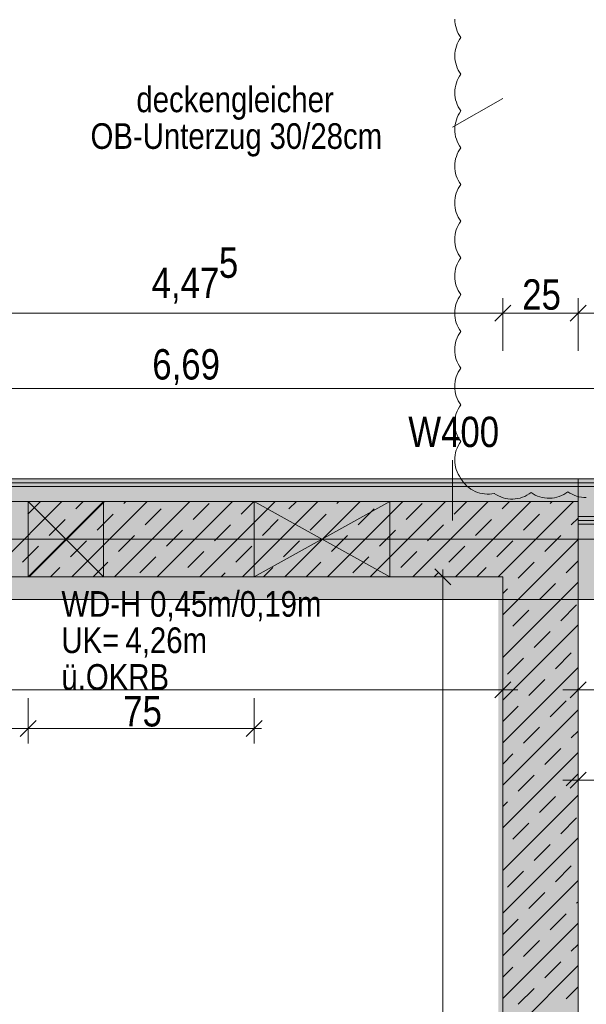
# Model space of a CAD drawing. Extents: x -620 to 300, y 62 to 1162.
# Tile 41 of 49: x -396 to -358, y 744 to 809. Entities that reach past the tile are written whole.
import ezdxf
from ezdxf.lldxf.tags import DXFTag

# ---------------------------------------------------------------- set-up
doc = ezdxf.new("R2010")
doc.units = 0
doc.layers.get('0').update_dxf_attribs({"lineweight": 13})
for name, color, linetype, lineweight, true_color in [('00 -Bauelemente -Dämmung innen', 7, 'Continuous', 9, 0xff7fe6), ('00 -Bauelemente -Gipskarton', 7, 'Continuous', 9, 0xff7fe6), ('30 -34 Innenwände- 1 tragend', 7, 'Continuous', 13, 0xdd0806), ('30 -34 Innenwände- 11 Durchbruch', 4, 'Continuous', 9, 0x00ffff), ('30 -34 Innenwände- 2 nichttragend', 7, 'Continuous', 18, 0xff7fe6), ('30 -35 Decken- 1 Konstruktion-Träger- Stahlbeton', 7, 'Continuous', 13, 0x33aa00), ('70 -72 Beschriftung- 1 Beschriftung allgemein', 7, 'Continuous', 9, 0xff6633), ('70 -76 Bemaßung- 2 Allgemein', 9, 'Continuous', 5, 0x808080), ('iwb_Schraffur_BW', 7, 'Continuous', 13, 0x7400e8), ('iwb_Schraffur_F30_feuerhemmend', 7, 'Continuous', 13, 0xff934a), ('iwb_Schraffur_Unterzug', 7, 'Continuous', 5, 0xffffcc), ('iwb_Sichtbeton', 2, 'Continuous', 50, 0xffff00), ('iwb_Sichtbeton-Shading', 2, 'Continuous', 50, 0xffff00)]:
    doc.layers.add(name, color=color, linetype=linetype, lineweight=lineweight, true_color=true_color)
doc.layers.add('70 -71 Achsen- 1 Gebäudeachsen', color=7, linetype='STRICHPUNKT2-A06G945V8I', lineweight=18)
doc.layers.add('70 -75 Raumstempel- 3 Wandstempel', color=7, linetype='Continuous', lineweight=50)
doc.styles.get("Standard").update_dxf_attribs({"font": 'ARIALN.TTF'})
tags = doc.linetypes.add('fein_strichliert-A06G945W8I', pattern=[4, 1, -2, 1]).pattern_tags.tags
tags[8:9] = [DXFTag(74, 4), DXFTag(75, 0), DXFTag(340, '0'), DXFTag(46, 0.0), DXFTag(50, 0.0), DXFTag(44, 0.0), DXFTag(45, 0.0)]
tags[6:7] = [DXFTag(74, 4), DXFTag(75, 0), DXFTag(340, '0'), DXFTag(46, 0.0), DXFTag(50, 0.0), DXFTag(44, 0.0), DXFTag(45, 0.0)]
tags[4:5] = [DXFTag(74, 4), DXFTag(75, 0), DXFTag(340, '0'), DXFTag(46, 0.0), DXFTag(50, 0.0), DXFTag(44, 0.0), DXFTag(45, 0.0)]
tags = doc.linetypes.add('STRICHPUNKT2-A06G945V8I', pattern=[12.7, 6.35, -3.175, 0, -3.175]).pattern_tags.tags
tags[10:11] = [DXFTag(74, 4), DXFTag(75, 0), DXFTag(340, '0'), DXFTag(46, 0.0), DXFTag(50, 0.0), DXFTag(44, 0.0), DXFTag(45, 0.0)]
tags[8:9] = [DXFTag(74, 4), DXFTag(75, 0), DXFTag(340, '0'), DXFTag(46, 0.0), DXFTag(50, 0.0), DXFTag(44, 0.0), DXFTag(45, 0.0)]
tags[6:7] = [DXFTag(74, 4), DXFTag(75, 0), DXFTag(340, '0'), DXFTag(46, 0.0), DXFTag(50, 0.0), DXFTag(44, 0.0), DXFTag(45, 0.0)]
tags[4:5] = [DXFTag(74, 4), DXFTag(75, 0), DXFTag(340, '0'), DXFTag(46, 0.0), DXFTag(50, 0.0), DXFTag(44, 0.0), DXFTag(45, 0.0)]

# ---------------------------------------------------------------- blocks, each defined once
blk = doc.blocks.new('Shading-A06G94398I', base_point=(-121.579, 831.653))
at = {"layer": 'iwb_Sichtbeton-Shading', "color": 51, "true_color": 0xffff7f}
for points in [[(-363.579, 772.253), (-363.579, 771.653), (-451.579, 772.253), (-451.579, 771.653)], [(-363.879, 771.953), (-363.279, 771.953), (-363.879, 552.253), (-363.279, 551.653)]]:
    blk.add_solid(points, dxfattribs=at)
blk = doc.blocks.new('Referenz-A06G945X8I')
at = {"layer": '00 -Bauelemente -Dämmung innen', "color": 0, "linetype": 'Continuous', "lineweight": -2, "ltscale": 0.13}
for p, q in [((-358.58, 777.953), (-451.58, 777.953)), ((-317.78, 777.953), (-358.58, 777.953)), ((-358.58, 776.953), (-451.58, 776.953)), ((-317.78, 775.953), (-358.58, 775.953))]:
    blk.add_line(p, q, dxfattribs=at)
at = {"layer": '00 -Bauelemente -Gipskarton', "color": 0, "linetype": 'Continuous', "lineweight": -2, "ltscale": 0.13}
for p, q in [((-358.58, 778.453), (-451.58, 778.453)), ((-317.78, 778.453), (-358.58, 778.453)), ((-358.58, 778.203), (-451.58, 778.203)), ((-358.58, 777.953), (-451.58, 777.953)), ((-317.78, 778.203), (-358.58, 778.203)), ((-317.78, 777.953), (-358.58, 777.953)), ((-317.78, 775.953), (-358.58, 775.953)), ((-317.78, 775.703), (-358.58, 775.703)), ((-317.78, 775.453), (-358.58, 775.453))]:
    blk.add_line(p, q, dxfattribs=at)
at = {"layer": '30 -34 Innenwände- 1 tragend', "color": 0, "lineweight": -2}
for p, q in [((-451.58, 776.953), (-358.58, 776.953)), ((-397.828, 771.953), (-392.828, 776.953)), ((-397.828, 771.953), (-392.828, 776.953)), ((-397.828, 771.953), (-392.828, 776.953)), ((-397.828, 771.953), (-392.828, 776.953)), ((-395.086, 776.11), (-394.242, 776.953)), ((-395.086, 776.11), (-394.242, 776.953)), ((-395.086, 776.11), (-394.242, 776.953)), ((-395.086, 776.11), (-394.242, 776.953)), ((-395, 771.953), (-390, 776.953)), ((-395, 771.953), (-390, 776.953)), ((-395, 771.953), (-390, 776.953)), ((-395, 771.953), (-390, 776.953)), ((-392.171, 771.953), (-387.171, 776.953)), ((-392.171, 771.953), (-387.171, 776.953)), ((-392.171, 771.953), (-387.171, 776.953)), ((-392.171, 771.953), (-387.171, 776.953)), ((-391.904, 776.463), (-391.414, 776.953)), ((-391.904, 776.463), (-391.414, 776.953)), ((-391.904, 776.463), (-391.414, 776.953)), ((-391.904, 776.463), (-391.414, 776.953)), ((-389.343, 771.953), (-384.343, 776.953)), ((-389.343, 771.953), (-384.343, 776.953)), ((-389.343, 771.953), (-384.343, 776.953)), ((-389.343, 771.953), (-384.343, 776.953)), ((-388.722, 776.817), (-388.586, 776.953)), ((-388.722, 776.817), (-388.586, 776.953)), ((-388.722, 776.817), (-388.586, 776.953)), ((-388.722, 776.817), (-388.586, 776.953)), ((-387.308, 775.403), (-386.247, 776.463)), ((-387.308, 775.403), (-386.247, 776.463)), ((-387.308, 775.403), (-386.247, 776.463)), ((-387.308, 775.403), (-386.247, 776.463)), ((-386.515, 771.953), (-381.515, 776.953)), ((-386.515, 771.953), (-381.515, 776.953)), ((-386.515, 771.953), (-381.515, 776.953)), ((-386.515, 771.953), (-381.515, 776.953)), ((-384.126, 775.756), (-383.065, 776.817)), ((-384.126, 775.756), (-383.065, 776.817)), ((-384.126, 775.756), (-383.065, 776.817)), ((-384.126, 775.756), (-383.065, 776.817)), ((-383.686, 771.953), (-378.686, 776.953)), ((-383.686, 771.953), (-378.686, 776.953)), ((-383.686, 771.953), (-378.686, 776.953)), ((-383.686, 771.953), (-378.686, 776.953)), ((-380.944, 776.11), (-380.1, 776.953)), ((-380.944, 776.11), (-380.1, 776.953)), ((-380.944, 776.11), (-380.1, 776.953)), ((-380.944, 776.11), (-380.1, 776.953)), ((-380.858, 771.953), (-375.858, 776.953)), ((-380.858, 771.953), (-375.858, 776.953)), ((-380.858, 771.953), (-375.858, 776.953)), ((-380.858, 771.953), (-375.858, 776.953)), ((-378.029, 771.953), (-373.029, 776.953)), ((-378.029, 771.953), (-373.029, 776.953)), ((-378.029, 771.953), (-373.029, 776.953)), ((-378.029, 771.953), (-373.029, 776.953)), ((-377.762, 776.463), (-377.272, 776.953)), ((-377.762, 776.463), (-377.272, 776.953)), ((-377.762, 776.463), (-377.272, 776.953)), ((-377.762, 776.463), (-377.272, 776.953)), ((-375.201, 771.953), (-370.201, 776.953)), ((-375.201, 771.953), (-370.201, 776.953)), ((-375.201, 771.953), (-370.201, 776.953)), ((-375.201, 771.953), (-370.201, 776.953)), ((-374.58, 776.817), (-374.443, 776.953)), ((-374.58, 776.817), (-374.443, 776.953)), ((-374.58, 776.817), (-374.443, 776.953)), ((-374.58, 776.817), (-374.443, 776.953)), ((-373.166, 775.403), (-372.105, 776.463)), ((-373.166, 775.403), (-372.105, 776.463)), ((-373.166, 775.403), (-372.105, 776.463)), ((-373.166, 775.403), (-372.105, 776.463)), ((-372.372, 771.953), (-367.372, 776.953)), ((-372.372, 771.953), (-367.372, 776.953)), ((-372.372, 771.953), (-367.372, 776.953)), ((-372.372, 771.953), (-367.372, 776.953)), ((-369.984, 775.756), (-368.923, 776.817)), ((-369.984, 775.756), (-368.923, 776.817)), ((-369.984, 775.756), (-368.923, 776.817)), ((-369.984, 775.756), (-368.923, 776.817)), ((-369.544, 771.953), (-364.544, 776.953)), ((-369.544, 771.953), (-364.544, 776.953)), ((-369.544, 771.953), (-364.544, 776.953)), ((-369.544, 771.953), (-364.544, 776.953)), ((-366.802, 776.11), (-365.958, 776.953)), ((-366.802, 776.11), (-365.958, 776.953)), ((-366.802, 776.11), (-365.958, 776.953)), ((-366.802, 776.11), (-365.958, 776.953)), ((-366.716, 771.953), (-361.716, 776.953)), ((-366.716, 771.953), (-361.716, 776.953)), ((-366.716, 771.953), (-361.716, 776.953)), ((-366.716, 771.953), (-361.716, 776.953)), ((-363.887, 771.953), (-358.887, 776.953)), ((-363.887, 771.953), (-358.887, 776.953)), ((-363.887, 771.953), (-358.887, 776.953)), ((-363.887, 771.953), (-358.887, 776.953)), ((-363.62, 776.463), (-363.13, 776.953)), ((-363.62, 776.463), (-363.13, 776.953)), ((-363.62, 776.463), (-363.13, 776.953)), ((-363.62, 776.463), (-363.13, 776.953)), ((-360.438, 776.817), (-360.301, 776.953)), ((-360.438, 776.817), (-360.301, 776.953)), ((-360.438, 776.817), (-360.301, 776.953)), ((-360.438, 776.817), (-360.301, 776.953)), ((-358.58, 776.953), (-358.58, 546.953)), ((-390.49, 775.049), (-389.429, 776.11)), ((-390.49, 775.049), (-389.429, 776.11)), ((-390.49, 775.049), (-389.429, 776.11)), ((-390.49, 775.049), (-389.429, 776.11)), ((-376.348, 775.049), (-375.287, 776.11)), ((-376.348, 775.049), (-375.287, 776.11)), ((-376.348, 775.049), (-375.287, 776.11)), ((-376.348, 775.049), (-375.287, 776.11)), ((-362.206, 775.049), (-361.145, 776.11)), ((-362.206, 775.049), (-361.145, 776.11)), ((-362.206, 775.049), (-361.145, 776.11)), ((-362.206, 775.049), (-361.145, 776.11)), ((-359.024, 775.403), (-358.58, 775.847)), ((-359.024, 775.403), (-358.58, 775.847)), ((-393.672, 774.695), (-392.611, 775.756)), ((-393.672, 774.695), (-392.611, 775.756)), ((-393.672, 774.695), (-392.611, 775.756)), ((-393.672, 774.695), (-392.611, 775.756)), ((-382.712, 774.342), (-381.651, 775.403)), ((-382.712, 774.342), (-381.651, 775.403)), ((-382.712, 774.342), (-381.651, 775.403)), ((-382.712, 774.342), (-381.651, 775.403)), ((-379.53, 774.695), (-378.469, 775.756)), ((-379.53, 774.695), (-378.469, 775.756)), ((-379.53, 774.695), (-378.469, 775.756)), ((-379.53, 774.695), (-378.469, 775.756)), ((-368.57, 774.342), (-367.509, 775.403)), ((-368.57, 774.342), (-367.509, 775.403)), ((-368.57, 774.342), (-367.509, 775.403)), ((-368.57, 774.342), (-367.509, 775.403)), ((-365.388, 774.695), (-364.327, 775.756)), ((-365.388, 774.695), (-364.327, 775.756)), ((-365.388, 774.695), (-364.327, 775.756)), ((-365.388, 774.695), (-364.327, 775.756)), ((-389.076, 773.635), (-388.015, 774.695)), ((-389.076, 773.635), (-388.015, 774.695)), ((-389.076, 773.635), (-388.015, 774.695)), ((-389.076, 773.635), (-388.015, 774.695)), ((-385.894, 773.988), (-384.833, 775.049)), ((-385.894, 773.988), (-384.833, 775.049)), ((-385.894, 773.988), (-384.833, 775.049)), ((-385.894, 773.988), (-384.833, 775.049)), ((-374.934, 773.635), (-373.873, 774.695)), ((-374.934, 773.635), (-373.873, 774.695)), ((-374.934, 773.635), (-373.873, 774.695)), ((-374.934, 773.635), (-373.873, 774.695)), ((-371.752, 773.988), (-370.691, 775.049)), ((-371.752, 773.988), (-370.691, 775.049)), ((-371.752, 773.988), (-370.691, 775.049)), ((-371.752, 773.988), (-370.691, 775.049)), ((-360.792, 773.635), (-359.731, 774.695)), ((-360.792, 773.635), (-359.731, 774.695)), ((-395.44, 772.928), (-394.379, 773.988)), ((-395.44, 772.928), (-394.379, 773.988)), ((-395.44, 772.928), (-394.379, 773.988)), ((-395.44, 772.928), (-394.379, 773.988)), ((-392.258, 773.281), (-391.197, 774.342)), ((-392.258, 773.281), (-391.197, 774.342)), ((-392.258, 773.281), (-391.197, 774.342)), ((-392.258, 773.281), (-391.197, 774.342)), ((-381.298, 772.928), (-380.237, 773.988)), ((-381.298, 772.928), (-380.237, 773.988)), ((-381.298, 772.928), (-380.237, 773.988)), ((-381.298, 772.928), (-380.237, 773.988)), ((-378.116, 773.281), (-377.055, 774.342)), ((-378.116, 773.281), (-377.055, 774.342)), ((-378.116, 773.281), (-377.055, 774.342)), ((-378.116, 773.281), (-377.055, 774.342)), ((-367.155, 772.928), (-366.095, 773.988)), ((-367.155, 772.928), (-366.095, 773.988)), ((-367.155, 772.928), (-366.095, 773.988)), ((-367.155, 772.928), (-366.095, 773.988)), ((-363.973, 773.281), (-362.913, 774.342)), ((-363.973, 773.281), (-362.913, 774.342)), ((-363.973, 773.281), (-362.913, 774.342)), ((-363.973, 773.281), (-362.913, 774.342)), ((-363.58, 769.433), (-358.58, 774.433)), ((-363.58, 769.433), (-358.58, 774.433)), ((-387.662, 772.221), (-386.601, 773.281)), ((-387.662, 772.221), (-386.601, 773.281)), ((-387.662, 772.221), (-386.601, 773.281)), ((-387.662, 772.221), (-386.601, 773.281)), ((-384.48, 772.574), (-383.419, 773.635)), ((-384.48, 772.574), (-383.419, 773.635)), ((-384.48, 772.574), (-383.419, 773.635)), ((-384.48, 772.574), (-383.419, 773.635)), ((-373.519, 772.221), (-372.459, 773.281)), ((-373.519, 772.221), (-372.459, 773.281)), ((-373.519, 772.221), (-372.459, 773.281)), ((-373.519, 772.221), (-372.459, 773.281)), ((-370.337, 772.574), (-369.277, 773.635)), ((-370.337, 772.574), (-369.277, 773.635)), ((-370.337, 772.574), (-369.277, 773.635)), ((-370.337, 772.574), (-369.277, 773.635)), ((-393.586, 771.953), (-392.965, 772.574)), ((-393.586, 771.953), (-392.965, 772.574)), ((-393.586, 771.953), (-392.965, 772.574)), ((-393.586, 771.953), (-392.965, 772.574)), ((-390.757, 771.953), (-389.783, 772.928)), ((-390.757, 771.953), (-389.783, 772.928)), ((-390.757, 771.953), (-389.783, 772.928)), ((-390.757, 771.953), (-389.783, 772.928)), ((-379.443, 771.953), (-378.823, 772.574)), ((-379.443, 771.953), (-378.823, 772.574)), ((-379.443, 771.953), (-378.823, 772.574)), ((-379.443, 771.953), (-378.823, 772.574)), ((-376.615, 771.953), (-375.641, 772.928)), ((-376.615, 771.953), (-375.641, 772.928)), ((-376.615, 771.953), (-375.641, 772.928)), ((-376.615, 771.953), (-375.641, 772.928)), ((-365.301, 771.953), (-364.681, 772.574)), ((-365.301, 771.953), (-364.681, 772.574)), ((-365.301, 771.953), (-364.681, 772.574)), ((-365.301, 771.953), (-364.681, 772.574)), ((-362.559, 771.867), (-361.499, 772.928)), ((-362.559, 771.867), (-361.499, 772.928)), ((-359.377, 772.221), (-358.58, 773.018)), ((-359.377, 772.221), (-358.58, 773.018)), ((-451.58, 771.953), (-363.58, 771.953)), ((-382.272, 771.953), (-382.005, 772.221)), ((-382.272, 771.953), (-382.005, 772.221)), ((-382.272, 771.953), (-382.005, 772.221)), ((-382.272, 771.953), (-382.005, 772.221)), ((-368.13, 771.953), (-367.863, 772.221)), ((-368.13, 771.953), (-367.863, 772.221)), ((-368.13, 771.953), (-367.863, 772.221)), ((-368.13, 771.953), (-367.863, 772.221)), ((-363.58, 771.953), (-363.58, 551.953)), ((-363.58, 766.604), (-358.58, 771.604)), ((-363.58, 766.604), (-358.58, 771.604)), ((-361.145, 770.453), (-360.084, 771.513)), ((-361.145, 770.453), (-360.084, 771.513)), ((-363.58, 770.847), (-363.266, 771.16)), ((-363.58, 770.847), (-363.266, 771.16)), ((-359.731, 769.039), (-358.67, 770.099)), ((-359.731, 769.039), (-358.67, 770.099)), ((-362.913, 768.685), (-361.852, 769.746)), ((-362.913, 768.685), (-361.852, 769.746)), ((-363.58, 763.776), (-358.58, 768.776)), ((-363.58, 763.776), (-358.58, 768.776)), ((-361.499, 767.271), (-360.438, 768.331)), ((-361.499, 767.271), (-360.438, 768.331)), ((-360.084, 765.857), (-359.024, 766.917)), ((-360.084, 765.857), (-359.024, 766.917)), ((-363.266, 765.503), (-362.206, 766.564)), ((-363.266, 765.503), (-362.206, 766.564)), ((-363.58, 760.947), (-358.58, 765.947)), ((-363.58, 760.947), (-358.58, 765.947)), ((-361.852, 764.089), (-360.792, 765.15)), ((-361.852, 764.089), (-360.792, 765.15)), ((-358.67, 764.442), (-358.58, 764.533)), ((-358.67, 764.442), (-358.58, 764.533)), ((-363.58, 762.361), (-362.559, 763.382)), ((-363.58, 762.361), (-362.559, 763.382)), ((-360.438, 762.675), (-359.377, 763.735)), ((-360.438, 762.675), (-359.377, 763.735)), ((-363.58, 758.119), (-358.58, 763.119)), ((-363.58, 758.119), (-358.58, 763.119)), ((-362.206, 760.907), (-361.145, 761.968)), ((-362.206, 760.907), (-361.145, 761.968)), ((-359.024, 761.26), (-358.58, 761.705)), ((-359.024, 761.26), (-358.58, 761.705)), ((-363.58, 755.29), (-358.58, 760.29)), ((-363.58, 755.29), (-358.58, 760.29)), ((-363.58, 759.533), (-362.913, 760.2)), ((-363.58, 759.533), (-362.913, 760.2)), ((-360.792, 759.493), (-359.731, 760.553)), ((-360.792, 759.493), (-359.731, 760.553)), ((-362.559, 757.725), (-361.499, 758.786)), ((-362.559, 757.725), (-361.499, 758.786)), ((-359.377, 758.078), (-358.58, 758.876)), ((-359.377, 758.078), (-358.58, 758.876)), ((-363.58, 752.462), (-358.58, 757.462)), ((-363.58, 752.462), (-358.58, 757.462)), ((-363.58, 756.705), (-363.266, 757.018)), ((-363.58, 756.705), (-363.266, 757.018)), ((-361.145, 756.311), (-360.084, 757.371)), ((-361.145, 756.311), (-360.084, 757.371)), ((-362.913, 754.543), (-361.852, 755.604)), ((-362.913, 754.543), (-361.852, 755.604)), ((-359.731, 754.896), (-358.67, 755.957)), ((-359.731, 754.896), (-358.67, 755.957)), ((-363.58, 749.634), (-358.58, 754.634)), ((-363.58, 749.634), (-358.58, 754.634)), ((-361.499, 753.129), (-360.438, 754.189)), ((-361.499, 753.129), (-360.438, 754.189)), ((-363.266, 751.361), (-362.206, 752.422)), ((-363.266, 751.361), (-362.206, 752.422)), ((-360.084, 751.714), (-359.024, 752.775)), ((-360.084, 751.714), (-359.024, 752.775)), ((-363.58, 746.805), (-358.58, 751.805)), ((-363.58, 746.805), (-358.58, 751.805)), ((-361.852, 749.947), (-360.792, 751.007)), ((-361.852, 749.947), (-360.792, 751.007)), ((-358.67, 750.3), (-358.58, 750.391)), ((-358.67, 750.3), (-358.58, 750.391)), ((-363.58, 748.219), (-362.559, 749.24)), ((-363.58, 748.219), (-362.559, 749.24)), ((-360.438, 748.532), (-359.377, 749.593)), ((-360.438, 748.532), (-359.377, 749.593)), ((-363.58, 743.977), (-358.58, 748.977)), ((-363.58, 743.977), (-358.58, 748.977)), ((-362.206, 746.765), (-361.145, 747.825)), ((-362.206, 746.765), (-361.145, 747.825)), ((-359.024, 747.118), (-358.58, 747.562)), ((-359.024, 747.118), (-358.58, 747.562)), ((-360.792, 745.351), (-359.731, 746.411)), ((-360.792, 745.351), (-359.731, 746.411)), ((-363.58, 741.148), (-358.58, 746.148)), ((-363.58, 741.148), (-358.58, 746.148)), ((-363.58, 745.391), (-362.913, 746.058)), ((-363.58, 745.391), (-362.913, 746.058)), ((-362.559, 743.583), (-361.499, 744.643)), ((-362.559, 743.583), (-361.499, 744.643)), ((-359.377, 743.936), (-358.58, 744.734)), ((-359.377, 743.936), (-358.58, 744.734))]:
    blk.add_line(p, q, dxfattribs=at)
at = {"layer": '30 -34 Innenwände- 1 tragend', "color": 0, "linetype": 'Continuous', "lineweight": -2, "ltscale": 0.13}
for p, q in [((-451.58, 776.953), (-358.58, 776.953)), ((-358.58, 776.953), (-358.58, 546.953)), ((-451.58, 771.953), (-363.58, 771.953)), ((-363.58, 771.953), (-363.58, 551.953))]:
    blk.add_line(p, q, dxfattribs=at)
at = {"layer": '30 -34 Innenwände- 11 Durchbruch', "color": 0, "linetype": 'Continuous', "lineweight": -2, "ltscale": 0.13}
for p, q in [((-395.08, 776.951), (-390.08, 776.951)), ((-390.08, 776.951), (-395.08, 771.951)), ((-390.08, 771.951), (-395.08, 776.951)), ((-395.08, 771.951), (-395.08, 776.951)), ((-395.08, 776.951), (-390.08, 771.951)), ((-390.08, 776.951), (-395.08, 771.951)), ((-390.08, 771.951), (-390.08, 776.951)), ((-380.08, 771.951), (-380.08, 776.951)), ((-380.08, 776.951), (-371.08, 771.951)), ((-371.08, 776.951), (-380.08, 771.951)), ((-380.08, 776.951), (-371.08, 776.951)), ((-371.08, 776.951), (-380.08, 771.951)), ((-371.08, 771.951), (-380.08, 776.951)), ((-371.08, 771.951), (-371.08, 776.951)), ((-395.08, 771.951), (-390.08, 771.951)), ((-380.08, 771.951), (-371.08, 771.951))]:
    blk.add_line(p, q, dxfattribs=at)
at = {"layer": '30 -34 Innenwände- 11 Durchbruch', "color": 0, "lineweight": -2}
for points in [[(-395.08, 771.951), (-395.08, 776.951), (-392.58, 774.451)], [(-390.08, 771.951), (-392.58, 774.451), (-390.08, 776.951)], [(-380.08, 771.951), (-380.08, 776.951), (-375.58, 774.451)], [(-371.08, 771.951), (-375.58, 774.451), (-371.08, 776.951)]]:
    blk.add_solid(points, dxfattribs=at)
at = {"layer": '30 -34 Innenwände- 2 nichttragend', "color": 0, "linetype": 'Continuous', "lineweight": -2, "ltscale": 0.13}
for p, q in [((-358.58, 778.453), (-451.58, 778.453)), ((-317.78, 778.453), (-358.58, 778.453)), ((-358.58, 778.453), (-358.58, 775.453)), ((-358.58, 776.953), (-451.58, 776.953)), ((-317.78, 775.453), (-358.58, 775.453))]:
    blk.add_line(p, q, dxfattribs=at)
at = {"layer": '30 -35 Decken- 1 Konstruktion-Träger- Stahlbeton', "color": 0, "linetype": 'fein_strichliert-A06G945W8I', "lineweight": -2, "ltscale": 0.13}
for p, q in [((76.501, 778.453), (-451.58, 778.453)), ((76.501, 770.453), (-451.58, 770.453))]:
    blk.add_line(p, q, dxfattribs=at)
at = {"layer": '70 -71 Achsen- 1 Gebäudeachsen', "color": 0, "linetype": 'STRICHPUNKT2-A06G945V8I', "lineweight": -2, "ltscale": 0.13}
blk.add_line((-538.631, 774.453), (76.501, 774.453), dxfattribs=at)
at = {"layer": '70 -72 Beschriftung- 1 Beschriftung allgemein', "color": 0, "linetype": 'Continuous', "lineweight": -2, "ltscale": 0.13}
blk.add_line((-366.901, 801.794), (-363.58, 803.712), dxfattribs=at)
at = {"layer": '70 -75 Raumstempel- 3 Wandstempel', "color": 0, "linetype": 'Continuous', "lineweight": -2, "ltscale": 0.13}
blk.add_line((-366.902, 779.703), (-366.902, 775.703), dxfattribs=at)
at = {"layer": '70 -76 Bemaßung- 2 Allgemein', "color": 0, "linetype": 'Continuous', "lineweight": -2, "ltscale": 0.13}
for p, q in [((-363.58, 786.953), (-363.58, 790.453)), ((-363.58, 786.953), (-363.58, 790.453)), ((-358.58, 786.953), (-358.58, 790.453)), ((-358.58, 786.953), (-358.58, 790.453)), ((-364.11, 788.923), (-363.049, 789.984)), ((-363.049, 789.984), (-364.11, 788.923)), ((-359.11, 788.923), (-358.049, 789.984)), ((-358.049, 789.984), (-359.11, 788.923)), ((-364.64, 789.453), (-452.019, 789.453)), ((-362.58, 789.453), (-364.64, 789.453)), ((-364.58, 789.453), (-362.519, 789.453)), ((-359.64, 789.453), (-362.519, 789.453)), ((-357.58, 789.453), (-359.64, 789.453)), ((-359.58, 789.453), (-357.519, 789.453)), ((-318.84, 784.453), (-450.519, 784.453)), ((-366.58, 771.953), (-368.56, 771.953)), ((-368.09, 772.484), (-367.029, 771.423)), ((-367.56, 772.453), (-367.56, 770.893)), ((-367.56, 682.164), (-367.56, 770.893)), ((-363.58, 766.953), (-363.58, 763.453)), ((-358.58, 766.953), (-358.58, 763.453)), ((-363.049, 764.984), (-364.11, 763.923)), ((-359.11, 763.923), (-358.049, 764.984)), ((-364.64, 764.453), (-450.519, 764.453)), ((-362.58, 764.453), (-364.64, 764.453)), ((-359.58, 764.453), (-357.519, 764.453)), ((-395.08, 763.894), (-395.08, 760.894)), ((-395.08, 763.894), (-395.08, 760.894)), ((-380.08, 763.894), (-380.08, 760.894)), ((-395.61, 761.364), (-394.549, 762.425)), ((-394.549, 762.425), (-395.61, 761.364)), ((-379.549, 762.425), (-380.61, 761.364)), ((-394.58, 761.894), (-396.14, 761.894)), ((-395.58, 761.894), (-394.019, 761.894)), ((-381.14, 761.894), (-394.019, 761.894)), ((-379.58, 761.894), (-381.14, 761.894)), ((-358.58, 760.953), (-358.58, 757.453)), ((-359.11, 757.923), (-358.049, 758.984)), ((-359.58, 758.453), (-357.519, 758.453))]:
    blk.add_line(p, q, dxfattribs=at)
for centre, major_axis in [((-364.725, 808.974), (-2.032, 0.001)), ((-364.726, 806.535), (-1.625, 1.22)), ((-364.726, 806.535), (-2.032, 0.001)), ((-364.727, 804.097), (-1.625, 1.22)), ((-364.727, 804.097), (-2.032, 0.001)), ((-364.727, 801.659), (-1.625, 1.22)), ((-364.727, 801.659), (-2.032, 0.001)), ((-364.728, 799.22), (-1.625, 1.22)), ((-364.728, 799.22), (-2.032, 0.001)), ((-364.729, 796.782), (-1.625, 1.22)), ((-364.729, 796.782), (-2.032, 0.001)), ((-364.729, 794.343), (-1.625, 1.22)), ((-364.729, 794.343), (-2.032, 0.001)), ((-364.73, 791.905), (-1.625, 1.22)), ((-364.73, 791.905), (-2.032, 0.001)), ((-364.731, 789.467), (-1.625, 1.22)), ((-364.731, 789.467), (-2.032, 0.001)), ((-364.731, 787.028), (-1.625, 1.22)), ((-364.731, 787.028), (-2.032, 0.001)), ((-364.732, 784.59), (-1.625, 1.22)), ((-364.732, 784.59), (-2.032, 0.001)), ((-364.733, 782.151), (-1.625, 1.22)), ((-364.733, 782.151), (-2.032, 0.001)), ((-364.733, 779.713), (-1.625, 1.22)), ((-364.733, 779.713), (-2.032, 0.001)), ((-364.582, 779.48), (-1.777, -0.985)), ((-364.582, 779.48), (-0.83, -1.855)), ((-362.952, 779.15), (-1.182, -1.653)), ((-362.952, 779.15), (0.046, -2.031)), ((-360.514, 779.205), (-1.182, -1.653)), ((-360.514, 779.205), (0.046, -2.031)), ((-358.076, 779.26), (-1.182, -1.653))]:
    blk.add_ellipse(centre, major_axis=major_axis, ratio=1, start_param=0, end_param=0.643501, dxfattribs=at)
at = {"layer": '30 -34 Innenwände- 11 Durchbruch', "color": 0, "linetype": 'Continuous', "lineweight": -2, "ltscale": 0.13, "char_height": 1.7, "attachment_point": 1}
for s, insert in [('{\\fArial Narrow;0,25m/0,19m}', (-407.719, 784.276)), ('{\\fArial Narrow;ü.OKRB}', (-403.191, 781.841)), ('{\\fArial Narrow;WD-H}', (-392.866, 771.01)), ('{\\fArial Narrow;0,45m/0,19m}', (-386.978, 771.01)), ('{\\fArial Narrow;UK=}', (-392.866, 768.598)), ('{\\fArial Narrow;4,26m}', (-388.613, 768.598)), ('{\\fArial Narrow;ü.OKRB}', (-392.866, 766.163))]:
    blk.add_mtext(s, dxfattribs=dict(at, insert=insert))
at = {"layer": '70 -72 Beschriftung- 1 Beschriftung allgemein', "color": 0, "linetype": 'Continuous', "lineweight": -2, "ltscale": 0.13, "char_height": 1.7, "attachment_point": 1}
for s, insert in [('{\\fArial Narrow;deckengleicher}', (-387.888, 804.499)), ('{\\fArial Narrow;OB-Unterzug}', (-390.932, 802.064)), ('{\\fArial Narrow;30/28cm}', (-379.05, 802.064))]:
    blk.add_mtext(s, dxfattribs=dict(at, insert=insert))
at = {"layer": '70 -75 Raumstempel- 3 Wandstempel', "color": 0, "linetype": 'Continuous', "lineweight": -2, "ltscale": 0.13, "insert": (-369.844, 782.586), "char_height": 2.01377, "attachment_point": 1}
blk.add_mtext('{\\fArial Narrow;W400}', dxfattribs=at)
at = {"layer": '70 -76 Bemaßung- 2 Allgemein', "color": 0, "linetype": 'Continuous', "lineweight": -2, "ltscale": 0.13, "char_height": 2.01377, "attachment_point": 1}
for s, insert in [('{\\fArial Narrow;5}', (-382.412, 793.821)), ('{\\fArial Narrow;4,47}', (-386.878, 792.479)), ('{\\fArial Narrow;25}', (-362.282, 791.704)), ('{\\fArial Narrow;6,69}', (-386.832, 787.069)), ('{\\fArial Narrow;75}', (-388.762, 764.041))]:
    blk.add_mtext(s, dxfattribs=dict(at, insert=insert))
blk = doc.blocks.new('Referenz-A06G945Z8I')
at = {"layer": 'iwb_Schraffur_BW', "linetype": 'Continuous', "ltscale": 0.13}
blk.add_hatch(color=256, dxfattribs=at).paths.add_polyline_path([(-458.079, 776.953), (-358.579, 776.953), (-358.579, 546.953), (-453.079, 546.953), (-453.079, 316.354), (-458.079, 316.354), (-458.079, 551.953), (-363.579, 551.953), (-363.579, 771.953), (-458.079, 771.953)])
at = {"layer": 'iwb_Schraffur_F30_feuerhemmend', "linetype": 'Continuous', "ltscale": 0.13}
blk.add_solid([(-317.279, 778.453), (-317.279, 775.453), (-358.579, 778.453), (-358.579, 775.453)], dxfattribs=at)
at = {"layer": 'iwb_Schraffur_Unterzug', "linetype": 'Continuous', "ltscale": 0.13}
for points in [[(-538.631, 778.453), (76.501, 778.453), (76.501, 776.799)], [(-538.631, 778.453), (76.501, 776.799), (-538.631, 776.095)], [(-538.631, 776.095), (76.501, 776.799), (76.501, 772.107)], [(-538.631, 776.095), (76.501, 772.107), (-538.631, 772.812)], [(-538.631, 772.812), (76.501, 772.107), (76.501, 770.453)], [(-538.631, 772.812), (76.501, 770.453), (-538.631, 770.453)]]:
    blk.add_solid(points, dxfattribs=at)
at = {"layer": 'iwb_Sichtbeton', "linetype": 'Continuous', "ltscale": 0.5}
for points in [[(-363.579, 772.253), (-363.579, 771.653), (-451.579, 772.253), (-451.579, 771.653)], [(-363.879, 771.953), (-363.279, 771.953), (-363.879, 552.253), (-363.279, 551.653)]]:
    blk.add_solid(points, dxfattribs=at)

msp = doc.modelspace()

# ---------------------------------------------------------------- block references
at = {"color": 8, "lineweight": 13, "ltscale": 0.13, "true_color": 0x808080}
msp.add_blockref('Referenz-A06G945X8I', (0, 0), dxfattribs=at)
at = {"color": 8, "lineweight": 25, "ltscale": 0.25, "true_color": 0x808080}
msp.add_blockref('Referenz-A06G945Z8I', (0, 0), dxfattribs=at)
msp.add_blockref('Shading-A06G94398I', (-121.579, 831.653))

doc.saveas('drawing.dxf')
